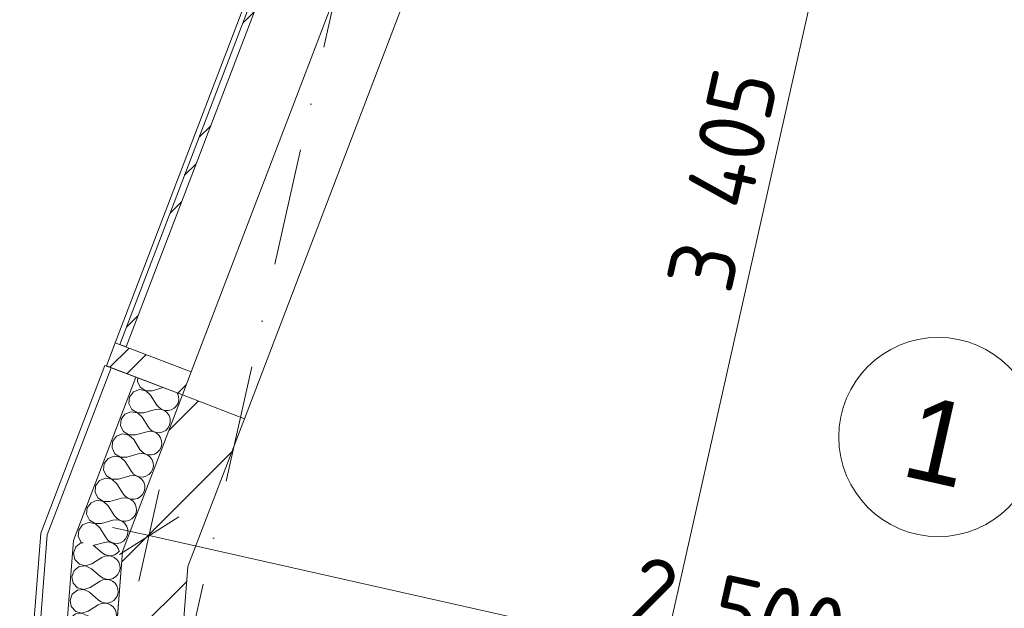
# Model space of a CAD drawing. Header units: millimetres. Extents: x -7213913 to -6930487, y 6129472 to 6353620.
# Tile 204 of 256: x -7202354 to -7199387, y 6181749 to 6183523. Entities that reach past the tile are written whole.
import ezdxf
from ezdxf.enums import TextEntityAlignment as Align

# ---------------------------------------------------------------- set-up
doc = ezdxf.new("R2010")
doc.units = ezdxf.units.MM
doc.header["$MEASUREMENT"] = 0
doc.set_wipeout_variables(frame=1)
doc.linetypes.add('Wipeout_Contour', pattern=[1000, 0, -1000])
doc.linetypes.add('Штрихпунктирная', pattern=[670.277762, 352.777767, -176.388884, 0, -141.111112])
for name, color, linetype in [('S - квартира_помещение.АР', 7, 'Continuous'), ('АР-Стены_внешние_.АР', 7, 'Continuous'), ('АР-Стены_Наружные ВИТРАЖ', 7, 'Continuous'), ('АР-Стены_Перегородки_межквартирные_200.АР', 7, 'Continuous'), ('АР-Чертеж-Оси_Осевые размеры.АР', 7, 'Continuous'), ('АР-Чертеж-Размеры.АР', 7, 'Continuous')]:
    doc.layers.add(name, color=color, linetype=linetype)
for name, color, linetype, lineweight in [('S - квартира_помещение.АР_Ном._пера__2', 8, 'Continuous', 15), ('АР-Стены_внешние_.АР_Ном._пера__1', 7, 'Continuous', 0), ('АР-Стены_Наружные ВИТРАЖ_Ном._пера__120', 7, 'Continuous', 0), ('АР-Стены_Перегородки_межквартирные_200.АР_Ном._пера__1', 7, 'Continuous', 15), ('АР-Чертеж-Оси_Осевые размеры.АР_Ном._пера__120', 7, 'Continuous', 0), ('АР-Чертеж-Размеры.АР_Ном._пера__1', 7, 'Continuous', 0), ('Паспорта Зон Archicad_Ном._пера__1', 7, 'Continuous', 0)]:
    doc.layers.add(name, color=color, linetype=linetype, lineweight=lineweight)
doc.styles.add('РЎР“Р•РќР•Р\xa0Р\x98Р\xa0_РЎРўР\x98Р›Р¬_1', font='txt')
doc.styles.add('РЎР“Р•РќР•Р\xa0Р\x98Р\xa0_РЎРўР\x98Р›Р¬_2', font='calibri.ttf')
doc.styles.add('РЎР“Р•РќР•Р\xa0Р\x98Р\xa0_РЎРўР\x98Р›Р¬_3', font='GOST_Common.ttf')
doc.styles.add('РЎР“Р•РќР•Р\xa0Р\x98Р\xa0_РЎРўР\x98Р›Р¬_7', font='isocpeur.ttf')
doc.dimstyles.new('СГЕНЕРИР_СТИЛЬ__4', dxfattribs={"dimtxt": 200, "dimasz": 142.5, "dimexe": 0.18, "dimexo": 0.0625, "dimgap": 0, "dimtad": 1, "dimdec": 0, "dimzin": 0, "dimdsep": 46, "dimtxsty": 'РЎР“Р•РќР•Р\xa0Р\x98Р\xa0_РЎРўР\x98Р›Р¬_3', "dimblk": 'ARROWHEAD_6', "dimblk1": 'ARROWHEAD_6', "dimblk2": 'ARROWHEAD_6', "dimcen": 0.09, "dimse1": 1, "dimse2": 1, "dimclrd": 7, "dimclre": 7, "dimclrt": 7, "dimazin": 0, "dimtfac": 1, "dimtdec": 4, "dimtmove": 2, "dimatfit": 3, "dimfxl": 1, "dimtolj": 1, "dimtzin": 0, "dimarcsym": 0})
doc.dimstyles.new('СГЕНЕРИР_СТИЛЬ__5', dxfattribs={"dimtxt": 200, "dimasz": 142.5, "dimexe": 0.18, "dimexo": 0.0625, "dimgap": 0, "dimtad": 1, "dimdec": 0, "dimzin": 0, "dimdsep": 46, "dimtxsty": 'РЎР“Р•РќР•Р\xa0Р\x98Р\xa0_РЎРўР\x98Р›Р¬_3', "dimblk": 'ARROWHEAD_6', "dimblk1": 'ARROWHEAD_6', "dimblk2": 'ARROWHEAD_6', "dimcen": 0.09, "dimse1": 1, "dimse2": 1, "dimclrd": 7, "dimclre": 7, "dimclrt": 7, "dimazin": 0, "dimtfac": 1, "dimtdec": 4, "dimtmove": 0, "dimatfit": 3, "dimfxl": 1, "dimtolj": 1, "dimtzin": 0, "dimarcsym": 0})
pattern_1 = [(45, (-6566190.34, 6562677.8), (-176.776695, 176.776695), []), (45, (-6566225.7, 6562713.15), (-176.776695, 176.776695), []), (45, (-6566261.05, 6562748.5), (-176.776695, 176.776695), [])]
pattern_2 = [(45, (-6566190.34, 6562677.8), (-127.279217, 127.279217), [])]

# ---------------------------------------------------------------- blocks, each defined once
blk = doc.blocks.new('Жилая комната_1_40_1', base_point=(-7200022.3, 6182171))
at = {"layer": 'S - квартира_помещение.АР_Ном._пера__2', "color": 8, "linetype": 'Continuous', "lineweight": 15, "flags": 128}
blk.add_lwpolyline([(-7201864.5, 6181654), (-7199587.7, 6181142.7), (-7197079.5, 6180579.4), (-7196685.1, 6182335.6), (-7197270.3, 6182467), (-7196918.5, 6184033), (-7200698.3, 6184881.9), (-7201677.4, 6182320.5), (-7201847.4, 6181875.6)], close=True, dxfattribs=at)
at = {"layer": 'Паспорта Зон Archicad_Ном._пера__1', "color": 7, "linetype": 'Continuous', "lineweight": 0}
blk.add_circle((-7199586.3, 6182265.4), 300, dxfattribs=at)
at = {"layer": 'Паспорта Зон Archicad_Ном._пера__1', "color": 7, "lineweight": 0, "style": 'РЎР“Р•РќР•Р\xa0Р\x98Р\xa0_РЎРўР\x98Р›Р¬_1'}
blk.add_attdef('ROOM_NUMBER', text='', height=250, rotation=347.3417, dxfattribs=at).set_placement((-7199586.3, 6182252.6), align=Align.MIDDLE_CENTER)
at = {"layer": 'Паспорта Зон Archicad_Ном._пера__1', "color": 7, "lineweight": 0, "style": 'РЎР“Р•РќР•Р\xa0Р\x98Р\xa0_РЎРўР\x98Р›Р¬_2'}
blk.add_attdef('ROOM_AREA', text='', height=200, rotation=347.3417, dxfattribs=at).set_placement((-7197062.2, 6180738.6), align=Align.MIDDLE_RIGHT)
blk = doc.blocks.new('Навесная Стена_17_1', base_point=(-6566190.3, 6562677.8))
at = {"layer": 'АР-Стены_Наружные ВИТРАЖ_Ном._пера__120', "color": 7, "linetype": 'Continuous', "lineweight": 0, "flags": 128}
for points in [[(-7201488.2, 6184061.7), (-7201171.3, 6184890.7)], [(-7201259.4, 6183974.2), (-7200942.5, 6184803.2)], [(-7202066.3, 6182549.4), (-7201515, 6183991.6)], [(-7201837.4, 6182462), (-7201286.2, 6183904.2)]]:
    blk.add_lwpolyline(points, dxfattribs=at)
at = {"color": 254, "linetype": 'Wipeout_Contour', "lineweight": 0, "ltscale": 37969766.8665022}
blk.add_wipeout([(-7201157.3, 6184885.3), (-7201474.2, 6184056.3), (-7201455.5, 6184049.2), (-7201138.6, 6184878.2)], dxfattribs=at).dxf.layer = 'АР-Стены_Наружные ВИТРАЖ'
at = {"color": 254, "linetype": 'Wipeout_Contour', "lineweight": 0, "ltscale": 37968023.73459753}
blk.add_wipeout([(-7201501, 6183986.3), (-7202052.3, 6182544.1), (-7202033.6, 6182536.9), (-7201482.3, 6183979.1)], dxfattribs=at).dxf.layer = 'АР-Стены_Наружные ВИТРАЖ'
at = {"layer": 'АР-Стены_Наружные ВИТРАЖ', "linetype": 'Continuous', "lineweight": 0, "true_color": 0x000000}
h = blk.add_hatch(dxfattribs=at)
h.set_pattern_fill('АЛЮМИНИЙ_0001', color=18, style=0, pattern_type=2)
h.set_pattern_definition(pattern_1)
h.paths.add_polyline_path([(-7201157.3, 6184885.3), (-7201474.2, 6184056.3), (-7201455.5, 6184049.2), (-7201138.6, 6184878.2)])
h = blk.add_hatch(dxfattribs=at)
h.set_pattern_fill('АЛЮМИНИЙ_0001', color=18, style=0, pattern_type=2)
h.set_pattern_definition(pattern_1)
h.paths.add_polyline_path([(-7201501, 6183986.3), (-7202052.3, 6182544.1), (-7202033.6, 6182536.9), (-7201482.3, 6183979.1)])
at = {"layer": 'АР-Стены_Наружные ВИТРАЖ_Ном._пера__120', "color": 7, "linetype": 'Continuous', "lineweight": 0, "flags": 128}
for points in [[(-7201157.3, 6184885.3), (-7201138.6, 6184878.2), (-7201455.5, 6184049.2), (-7201474.2, 6184056.3)], [(-7201501, 6183986.3), (-7201482.3, 6183979.1), (-7202033.6, 6182536.9), (-7202052.3, 6182544.1)]]:
    blk.add_lwpolyline(points, close=True, dxfattribs=at)
at = {"color": 254, "linetype": 'Wipeout_Contour', "lineweight": 0, "ltscale": 37970049.86195967}
blk.add_wipeout([(-7201171.3, 6184890.7), (-7200942.5, 6184803.2), (-7200915.7, 6184873.3), (-7201144.6, 6184960.7)], dxfattribs=at).dxf.layer = 'АР-Стены_Наружные ВИТРАЖ'
at = {"color": 254, "linetype": 'Wipeout_Contour', "lineweight": 0, "ltscale": 37968749.70751682}
blk.add_wipeout([(-7201515, 6183991.6), (-7201286.2, 6183904.2), (-7201259.4, 6183974.2), (-7201488.2, 6184061.7)], dxfattribs=at).dxf.layer = 'АР-Стены_Наружные ВИТРАЖ'
at = {"color": 254, "linetype": 'Wipeout_Contour', "lineweight": 0, "ltscale": 37966563.57363623}
blk.add_wipeout([(-7202093.1, 6182479.4), (-7201864.2, 6182391.9), (-7201837.4, 6182462), (-7202066.3, 6182549.4)], dxfattribs=at).dxf.layer = 'АР-Стены_Наружные ВИТРАЖ'
at = {"layer": 'АР-Стены_Наружные ВИТРАЖ', "linetype": 'Continuous', "lineweight": 0, "true_color": 0x000000}
h = blk.add_hatch(dxfattribs=at)
h.set_pattern_fill('АЛЮМИНИЙ_0001', color=18, style=0, pattern_type=2)
h.set_pattern_definition(pattern_1)
h.paths.add_polyline_path([(-7201171.3, 6184890.7), (-7200942.5, 6184803.2), (-7200915.7, 6184873.3), (-7201144.6, 6184960.7)])
h = blk.add_hatch(dxfattribs=at)
h.set_pattern_fill('АЛЮМИНИЙ_0001', color=18, style=0, pattern_type=2)
h.set_pattern_definition(pattern_1)
h.paths.add_polyline_path([(-7201515, 6183991.6), (-7201286.2, 6183904.2), (-7201259.4, 6183974.2), (-7201488.2, 6184061.7)])
h = blk.add_hatch(dxfattribs=at)
h.set_pattern_fill('АЛЮМИНИЙ_0001', color=18, style=0, pattern_type=2)
h.set_pattern_definition(pattern_1)
h.paths.add_polyline_path([(-7202093.1, 6182479.4), (-7201864.2, 6182391.9), (-7201837.4, 6182462), (-7202066.3, 6182549.4)])
at = {"layer": 'АР-Стены_Наружные ВИТРАЖ_Ном._пера__120', "color": 7, "linetype": 'Continuous', "lineweight": 0, "flags": 128}
for points in [[(-7201171.3, 6184890.7), (-7201144.6, 6184960.7), (-7200915.7, 6184873.3), (-7200942.5, 6184803.2)], [(-7201515, 6183991.6), (-7201488.2, 6184061.7), (-7201259.4, 6183974.2), (-7201286.2, 6183904.2)], [(-7202093.1, 6182479.4), (-7202066.3, 6182549.4), (-7201837.4, 6182462), (-7201864.2, 6182391.9)]]:
    blk.add_lwpolyline(points, close=True, dxfattribs=at)
blk = doc.blocks.new('Стена_134_1', base_point=(-7201770.8, 6182356.2))
at = {"layer": 'АР-Стены_Перегородки_межквартирные_200.АР', "linetype": 'Continuous', "lineweight": 0, "true_color": 0x000000}
h = blk.add_hatch(dxfattribs=at)
h.set_pattern_fill('БЛОКИ_БЕТОННЫЕ_ЭФФЕКТИВН_78', color=18, style=0, pattern_type=2)
h.set_pattern_definition(pattern_2)
h.paths.add_polyline_path([(-7201864.2, 6182391.9), (-7202044.6, 6181919.9), (-7201847.4, 6181875.6), (-7201677.4, 6182320.5)])
at = {"layer": 'АР-Стены_Перегородки_межквартирные_200.АР_Ном._пера__1', "color": 7, "linetype": 'Continuous', "lineweight": 15, "flags": 128}
for points in [[(-7201864.2, 6182391.9), (-7202044.6, 6181919.9)], [(-7201677.4, 6182320.5), (-7201864.2, 6182391.9)], [(-7201847.4, 6181875.6), (-7201677.4, 6182320.5)]]:
    blk.add_lwpolyline(points, dxfattribs=at)
blk = doc.blocks.new('Стена_135_1', base_point=(-7201946, 6181897.8))
at = {"layer": 'АР-Стены_Перегородки_межквартирные_200.АР', "linetype": 'Continuous', "lineweight": 0, "true_color": 0x000000}
h = blk.add_hatch(dxfattribs=at)
h.set_pattern_fill('БЛОКИ_БЕТОННЫЕ_ЭФФЕКТИВН_78', color=18, style=0, pattern_type=2)
h.set_pattern_definition(pattern_2)
h.paths.add_polyline_path([(-7202044.6, 6181919.9), (-7202061.6, 6181698.3), (-7201864.5, 6181654), (-7201847.4, 6181875.6)])
at = {"layer": 'АР-Стены_Перегородки_межквартирные_200.АР_Ном._пера__1', "color": 7, "linetype": 'Continuous', "lineweight": 15, "flags": 128}
for points in [[(-7202044.6, 6181919.9), (-7202061.6, 6181698.3)], [(-7201864.5, 6181654), (-7201847.4, 6181875.6)], [(-7202061.6, 6181698.3), (-7201864.5, 6181654)]]:
    blk.add_lwpolyline(points, dxfattribs=at)
blk = doc.blocks.new('*X694', base_point=(-6566190.3, 6562677.8))
at = {"layer": 'АР-Стены_внешние_.АР_Ном._пера__1', "color": 7, "linetype": 'Continuous', "lineweight": 0}
for p, q in [((-7201998.7, 6182443.3), (-7201999.7, 6182432.6)), ((-7201999.7, 6182432.6), (-7201990.9, 6182415.2)), ((-7202011.8, 6182401), (-7202023.5, 6182385.3)), ((-7201993.6, 6182408.1), (-7202011.8, 6182401)), ((-7201974.4, 6182404.6), (-7201993.6, 6182408.1)), ((-7201990.9, 6182415.2), (-7201974.3, 6182404.9)), ((-7201959.9, 6182391.6), (-7201974.4, 6182404.6)), ((-7201974.3, 6182404.9), (-7201954.8, 6182404.9)), ((-7201959.9, 6182391.6), (-7201940.9, 6182361.4)), ((-7201954.8, 6182404.9), (-7201922.5, 6182414.2)), ((-7201878.7, 6182396.4), (-7201879.7, 6182397.8)), ((-7201875.6, 6182387.1), (-7201878.7, 6182396.4)), ((-7202023.5, 6182385.3), (-7202025.2, 6182365.9)), ((-7202025.2, 6182365.9), (-7202016.4, 6182348.4)), ((-7201940.9, 6182361.4), (-7201934.5, 6182353.9)), ((-7201889, 6182352), (-7201882, 6182359)), ((-7201882, 6182359), (-7201877.3, 6182367.7)), ((-7201877.3, 6182367.7), (-7201875.1, 6182377.3)), ((-7201875.1, 6182377.3), (-7201875.6, 6182387.1)), ((-7202037.3, 6182334.2), (-7202049, 6182318.6)), ((-7202019.1, 6182341.4), (-7202037.3, 6182334.2)), ((-7201999.9, 6182337.9), (-7202019.1, 6182341.4)), ((-7202016.4, 6182348.4), (-7201999.8, 6182338.2)), ((-7201985.4, 6182324.9), (-7201999.9, 6182337.9)), ((-7201999.8, 6182338.2), (-7201980.3, 6182338.2)), ((-7201980.3, 6182338.2), (-7201946, 6182348)), ((-7201936.2, 6182349.4), (-7201946, 6182348)), ((-7201926.4, 6182348.1), (-7201936.2, 6182349.4)), ((-7201934.5, 6182353.9), (-7201926.3, 6182348.3)), ((-7201917.4, 6182344.1), (-7201926.4, 6182348.1)), ((-7201926.3, 6182348.3), (-7201917, 6182345.3)), ((-7201909.8, 6182337.8), (-7201917.4, 6182344.1)), ((-7201917, 6182345.3), (-7201907.1, 6182344.9)), ((-7201904.2, 6182329.7), (-7201909.8, 6182337.8)), ((-7201907.1, 6182344.9), (-7201897.6, 6182347.2)), ((-7201901.1, 6182320.4), (-7201904.2, 6182329.7)), ((-7201897.6, 6182347.2), (-7201889, 6182352)), ((-7202049, 6182318.6), (-7202050.7, 6182299.2)), ((-7202050.7, 6182299.2), (-7202041.9, 6182281.7)), ((-7201985.4, 6182324.9), (-7201966.4, 6182294.7)), ((-7201907.5, 6182292.3), (-7201902.8, 6182301)), ((-7201902.8, 6182301), (-7201900.6, 6182310.6)), ((-7201900.6, 6182310.6), (-7201901.1, 6182320.4)), ((-7202044.6, 6182274.7), (-7202062.8, 6182267.5)), ((-7202025.4, 6182271.2), (-7202044.6, 6182274.7)), ((-7202041.9, 6182281.7), (-7202025.3, 6182271.5)), ((-7202010.9, 6182258.2), (-7202025.4, 6182271.2)), ((-7202025.3, 6182271.5), (-7202005.8, 6182271.5)), ((-7202005.8, 6182271.5), (-7201971.5, 6182281.3)), ((-7201961.7, 6182282.7), (-7201971.5, 6182281.3)), ((-7201966.4, 6182294.7), (-7201960, 6182287.1)), ((-7201951.9, 6182281.4), (-7201961.7, 6182282.7)), ((-7201960, 6182287.1), (-7201951.8, 6182281.6)), ((-7201942.9, 6182277.4), (-7201951.9, 6182281.4)), ((-7201951.8, 6182281.6), (-7201942.5, 6182278.6)), ((-7201935.3, 6182271.1), (-7201942.9, 6182277.4)), ((-7201942.5, 6182278.6), (-7201932.6, 6182278.2)), ((-7201929.7, 6182263), (-7201935.3, 6182271.1)), ((-7201932.6, 6182278.2), (-7201923.1, 6182280.5)), ((-7201923.1, 6182280.5), (-7201914.5, 6182285.3)), ((-7201914.5, 6182285.3), (-7201907.5, 6182292.3)), ((-7202074.5, 6182251.9), (-7202076.2, 6182232.4)), ((-7202062.8, 6182267.5), (-7202074.5, 6182251.9)), ((-7202010.9, 6182258.2), (-7201991.9, 6182227.9)), ((-7201926.6, 6182253.7), (-7201929.7, 6182263)), ((-7201928.3, 6182234.2), (-7201926.1, 6182243.8)), ((-7201926.1, 6182243.8), (-7201926.6, 6182253.7)), ((-7202076.2, 6182232.4), (-7202067.5, 6182215)), ((-7202067.5, 6182215), (-7202050.8, 6182204.8)), ((-7202031.3, 6182204.8), (-7201997, 6182214.6)), ((-7201987.2, 6182216), (-7201997, 6182214.6)), ((-7201991.9, 6182227.9), (-7201985.5, 6182220.4)), ((-7201977.5, 6182214.6), (-7201987.2, 6182216)), ((-7201985.5, 6182220.4), (-7201977.3, 6182214.9)), ((-7201968.4, 6182210.7), (-7201977.5, 6182214.6)), ((-7201977.3, 6182214.9), (-7201968, 6182211.8)), ((-7201960.8, 6182204.4), (-7201968.4, 6182210.7)), ((-7201968, 6182211.8), (-7201958.1, 6182211.4)), ((-7201958.1, 6182211.4), (-7201948.6, 6182213.8)), ((-7201948.6, 6182213.8), (-7201940, 6182218.6)), ((-7201940, 6182218.6), (-7201933, 6182225.6)), ((-7201933, 6182225.6), (-7201928.3, 6182234.2)), ((-7202100, 6182185.2), (-7202101.7, 6182165.7)), ((-7202088.3, 6182200.8), (-7202100, 6182185.2)), ((-7202070.1, 6182207.9), (-7202088.3, 6182200.8)), ((-7202050.9, 6182204.5), (-7202070.1, 6182207.9)), ((-7202036.4, 6182191.4), (-7202050.9, 6182204.5)), ((-7202050.8, 6182204.8), (-7202031.3, 6182204.8)), ((-7202036.4, 6182191.4), (-7202017.4, 6182161.2)), ((-7201955.2, 6182196.3), (-7201960.8, 6182204.4)), ((-7201952.1, 6182187), (-7201955.2, 6182196.3)), ((-7201951.6, 6182177.1), (-7201952.1, 6182187)), ((-7202101.7, 6182165.7), (-7202093, 6182148.3)), ((-7202017.4, 6182161.2), (-7202011, 6182153.7)), ((-7202011, 6182153.7), (-7202002.9, 6182148.2)), ((-7201974.1, 6182147), (-7201965.5, 6182151.9)), ((-7201965.5, 6182151.9), (-7201958.6, 6182158.9)), ((-7201958.6, 6182158.9), (-7201953.8, 6182167.5)), ((-7201953.8, 6182167.5), (-7201951.6, 6182177.1)), ((-7202113.8, 6182134.1), (-7202125.5, 6182118.4)), ((-7202095.6, 6182141.2), (-7202113.8, 6182134.1)), ((-7202076.4, 6182137.8), (-7202095.6, 6182141.2)), ((-7202093, 6182148.3), (-7202076.3, 6182138)), ((-7202061.9, 6182124.7), (-7202076.4, 6182137.8)), ((-7202076.3, 6182138), (-7202056.8, 6182138.1)), ((-7202061.9, 6182124.7), (-7202042.9, 6182094.5)), ((-7202056.8, 6182138.1), (-7202022.5, 6182147.9)), ((-7202012.7, 6182149.3), (-7202022.5, 6182147.9)), ((-7202003, 6182147.9), (-7202012.7, 6182149.3)), ((-7201993.9, 6182144), (-7202003, 6182147.9)), ((-7202002.9, 6182148.2), (-7201993.5, 6182145.1)), ((-7201986.3, 6182137.7), (-7201993.9, 6182144)), ((-7201993.5, 6182145.1), (-7201983.6, 6182144.7)), ((-7201980.7, 6182129.6), (-7201986.3, 6182137.7)), ((-7201983.6, 6182144.7), (-7201974.1, 6182147)), ((-7201977.6, 6182120.2), (-7201980.7, 6182129.6)), ((-7202125.5, 6182118.4), (-7202127.2, 6182099)), ((-7202127.2, 6182099), (-7202118.5, 6182081.6)), ((-7202042.9, 6182094.5), (-7202036.5, 6182087)), ((-7201991, 6182085.2), (-7201984.1, 6182092.2)), ((-7201984.1, 6182092.2), (-7201979.3, 6182100.8)), ((-7201979.3, 6182100.8), (-7201977.1, 6182110.4)), ((-7201977.1, 6182110.4), (-7201977.6, 6182120.2)), ((-7202139.3, 6182067.4), (-7202151, 6182051.7)), ((-7202121.2, 6182074.5), (-7202139.3, 6182067.4)), ((-7202101.9, 6182071), (-7202121.2, 6182074.5)), ((-7202118.5, 6182081.6), (-7202101.8, 6182071.3)), ((-7202087.4, 6182058), (-7202101.9, 6182071)), ((-7202101.8, 6182071.3), (-7202082.3, 6182071.3)), ((-7202082.3, 6182071.3), (-7202048, 6182081.2)), ((-7202038.2, 6182082.5), (-7202048, 6182081.2)), ((-7202028.5, 6182081.2), (-7202038.2, 6182082.5)), ((-7202036.5, 6182087), (-7202028.4, 6182081.5)), ((-7202019.4, 6182077.2), (-7202028.5, 6182081.2)), ((-7202028.4, 6182081.5), (-7202019, 6182078.4)), ((-7202011.8, 6182071), (-7202019.4, 6182077.2)), ((-7202019, 6182078.4), (-7202009.1, 6182078)), ((-7202006.2, 6182062.8), (-7202011.8, 6182071)), ((-7202009.1, 6182078), (-7201999.6, 6182080.3)), ((-7202003.1, 6182053.5), (-7202006.2, 6182062.8)), ((-7201999.6, 6182080.3), (-7201991, 6182085.2)), ((-7202151, 6182051.7), (-7202152.7, 6182032.3)), ((-7202152.7, 6182032.3), (-7202144, 6182014.8)), ((-7202087.4, 6182058), (-7202068.4, 6182027.8)), ((-7202009.6, 6182025.4), (-7202004.8, 6182034.1)), ((-7202004.8, 6182034.1), (-7202002.6, 6182043.7)), ((-7202002.6, 6182043.7), (-7202003.1, 6182053.5)), ((-7202146.7, 6182007.8), (-7202164.8, 6182000.6)), ((-7202127.4, 6182004.3), (-7202146.7, 6182007.8)), ((-7202144, 6182014.8), (-7202127.3, 6182004.6)), ((-7202112.9, 6181991.3), (-7202127.4, 6182004.3)), ((-7202127.3, 6182004.6), (-7202107.8, 6182004.6)), ((-7202107.8, 6182004.6), (-7202073.5, 6182014.4)), ((-7202063.7, 6182015.8), (-7202073.5, 6182014.4)), ((-7202068.4, 6182027.8), (-7202062, 6182020.3)), ((-7202054, 6182014.5), (-7202063.7, 6182015.8)), ((-7202062, 6182020.3), (-7202053.9, 6182014.7)), ((-7202044.9, 6182010.5), (-7202054, 6182014.5)), ((-7202053.9, 6182014.7), (-7202044.5, 6182011.7)), ((-7202037.3, 6182004.2), (-7202044.9, 6182010.5)), ((-7202044.5, 6182011.7), (-7202034.7, 6182011.3)), ((-7202031.8, 6181996.1), (-7202037.3, 6182004.2)), ((-7202034.7, 6182011.3), (-7202025.1, 6182013.6)), ((-7202025.1, 6182013.6), (-7202016.5, 6182018.4)), ((-7202016.5, 6182018.4), (-7202009.6, 6182025.4)), ((-7202176.5, 6181985), (-7202178.2, 6181965.6)), ((-7202164.8, 6182000.6), (-7202176.5, 6181985)), ((-7202112.9, 6181991.3), (-7202093.9, 6181961.1)), ((-7202028.6, 6181986.8), (-7202031.8, 6181996.1)), ((-7202030.3, 6181967.4), (-7202028.1, 6181977)), ((-7202028.1, 6181977), (-7202028.6, 6181986.8)), ((-7202178.2, 6181965.6), (-7202169.5, 6181948.1)), ((-7202169.5, 6181948.1), (-7202169.1, 6181947.9)), ((-7202129.5, 6181939), (-7202099, 6181947.7)), ((-7202089.2, 6181949.1), (-7202099, 6181947.7)), ((-7202093.9, 6181961.1), (-7202087.5, 6181953.5)), ((-7202079.5, 6181947.8), (-7202089.2, 6181949.1)), ((-7202087.5, 6181953.5), (-7202079.4, 6181948)), ((-7202070.4, 6181943.8), (-7202079.5, 6181947.8)), ((-7202079.4, 6181948), (-7202070, 6181945)), ((-7202062.8, 6181937.5), (-7202070.4, 6181943.8)), ((-7202070, 6181945), (-7202060.2, 6181944.6)), ((-7202060.2, 6181944.6), (-7202050.6, 6181946.9)), ((-7202050.6, 6181946.9), (-7202042, 6181951.7)), ((-7202042, 6181951.7), (-7202035.1, 6181958.7)), ((-7202035.1, 6181958.7), (-7202030.3, 6181967.4)), ((-7202057.3, 6181929.4), (-7202062.8, 6181937.5)), ((-7202054.8, 6181922.2), (-7202057.3, 6181929.4))]:
    blk.add_line(p, q, dxfattribs=at)
blk = doc.blocks.new('Стена_330_1', base_point=(-7201864.2, 6182391.9))
at = {"layer": 'АР-Стены_внешние_.АР_Ном._пера__1', "color": 7, "linetype": 'Continuous', "lineweight": 0}
for p, q in [((-7202079, 6182474), (-7202271.4, 6181970.9)), ((-7202004.3, 6182445.5), (-7202192.5, 6181953.1))]:
    blk.add_line(p, q, dxfattribs=at)
at = {"layer": 'АР-Стены_внешние_.АР_Ном._пера__1', "color": 7, "linetype": 'Continuous', "lineweight": 0, "flags": 128}
for points in [[(-7202097.7, 6182481.2), (-7202291.1, 6181975.3)], [(-7202097.7, 6182481.2), (-7202079, 6182474)], [(-7202079, 6182474), (-7202004.3, 6182445.5)], [(-7202004.3, 6182445.5), (-7201864.2, 6182391.9)], [(-7202044.6, 6181919.9), (-7201864.2, 6182391.9)]]:
    blk.add_lwpolyline(points, dxfattribs=at)
at = {"layer": 'АР-Стены_внешние_.АР', "color": 7, "lineweight": 0}
blk.add_blockref('*X694', (-6566190.3, 6562677.8), dxfattribs=at)
blk = doc.blocks.new('*X696', base_point=(-6566190.3, 6562677.8))
at = {"layer": 'АР-Стены_внешние_.АР_Ном._пера__1', "color": 7, "linetype": 'Continuous', "lineweight": 0}
for p, q in [((-7202169.7, 6181946), (-7202185, 6181933.9)), ((-7202163.6, 6181946.6), (-7202169.7, 6181946)), ((-7202185, 6181933.9), (-7202191.8, 6181915.6)), ((-7202191.8, 6181915.6), (-7202187.9, 6181896.5)), ((-7202132.6, 6181939.7), (-7202105.8, 6181916.2)), ((-7202105.8, 6181916.2), (-7202097.6, 6181910.8)), ((-7202068.8, 6181910), (-7202060.2, 6181914.9)), ((-7202060.2, 6181914.9), (-7202053.4, 6181921.9)), ((-7202187.9, 6181896.5), (-7202174.6, 6181882.3)), ((-7202137, 6181882.8), (-7202106.9, 6181901.9)), ((-7202097.9, 6181906), (-7202106.9, 6181901.9)), ((-7202088.2, 6181907.5), (-7202097.9, 6181906)), ((-7202097.6, 6181910.8), (-7202088.2, 6181907.8)), ((-7202088.2, 6181907.8), (-7202078.3, 6181907.5)), ((-7202078.4, 6181906.3), (-7202088.2, 6181907.5)), ((-7202069.3, 6181902.4), (-7202078.4, 6181906.3)), ((-7202078.3, 6181907.5), (-7202068.8, 6181910)), ((-7202061.7, 6181896.3), (-7202069.3, 6181902.4)), ((-7202056, 6181888.2), (-7202061.7, 6181896.3)), ((-7202052.7, 6181878.9), (-7202056, 6181888.2)), ((-7202190.5, 6181862.7), (-7202197.3, 6181844.4)), ((-7202175.1, 6181874.8), (-7202190.5, 6181862.7)), ((-7202155.7, 6181876.9), (-7202175.1, 6181874.8)), ((-7202174.6, 6181882.3), (-7202155.7, 6181877.2)), ((-7202155.7, 6181877.2), (-7202137, 6181882.8)), ((-7202138.1, 6181868.5), (-7202155.7, 6181876.9)), ((-7202138.1, 6181868.5), (-7202111.3, 6181845)), ((-7202058.9, 6181850.8), (-7202054.2, 6181859.5)), ((-7202054.2, 6181859.5), (-7202052.1, 6181869.1)), ((-7202052.1, 6181869.1), (-7202052.7, 6181878.9)), ((-7202197.3, 6181844.4), (-7202193.4, 6181825.3)), ((-7202193.4, 6181825.3), (-7202180, 6181811.1)), ((-7202142.5, 6181811.6), (-7202112.4, 6181830.7)), ((-7202103.4, 6181834.8), (-7202112.4, 6181830.7)), ((-7202111.3, 6181845), (-7202103, 6181839.6)), ((-7202093.7, 6181836.3), (-7202103.4, 6181834.8)), ((-7202103, 6181839.6), (-7202093.6, 6181836.6)), ((-7202083.9, 6181835.1), (-7202093.7, 6181836.3)), ((-7202093.6, 6181836.6), (-7202083.8, 6181836.3)), ((-7202074.8, 6181831.2), (-7202083.9, 6181835.1)), ((-7202083.8, 6181836.3), (-7202074.2, 6181838.7)), ((-7202067.1, 6181825), (-7202074.8, 6181831.2)), ((-7202074.2, 6181838.7), (-7202065.7, 6181843.7)), ((-7202061.5, 6181817), (-7202067.1, 6181825)), ((-7202065.7, 6181843.7), (-7202058.9, 6181850.8)), ((-7202180.6, 6181803.5), (-7202196, 6181791.5)), ((-7202161.2, 6181805.7), (-7202180.6, 6181803.5)), ((-7202180, 6181811.1), (-7202161.2, 6181806)), ((-7202161.2, 6181806), (-7202142.5, 6181811.6)), ((-7202143.6, 6181797.3), (-7202161.2, 6181805.7)), ((-7202143.6, 6181797.3), (-7202116.7, 6181773.8)), ((-7202058.2, 6181807.7), (-7202061.5, 6181817)), ((-7202059.7, 6181788.2), (-7202057.6, 6181797.9)), ((-7202057.6, 6181797.9), (-7202058.2, 6181807.7)), ((-7202196, 6181791.5), (-7202202.8, 6181773.2)), ((-7202202.8, 6181773.2), (-7202198.9, 6181754.1)), ((-7202116.7, 6181773.8), (-7202108.5, 6181768.3)), ((-7202099.1, 6181765.1), (-7202108.9, 6181763.6)), ((-7202108.5, 6181768.3), (-7202099.1, 6181765.4)), ((-7202099.1, 6181765.4), (-7202089.3, 6181765.1)), ((-7202089.4, 6181763.9), (-7202099.1, 6181765.1)), ((-7202089.3, 6181765.1), (-7202079.7, 6181767.5)), ((-7202079.7, 6181767.5), (-7202071.2, 6181772.5)), ((-7202071.2, 6181772.5), (-7202064.3, 6181779.5)), ((-7202064.3, 6181779.5), (-7202059.7, 6181788.2)), ((-7202198.9, 6181754.1), (-7202185.5, 6181739.8)), ((-7202185.5, 6181739.8), (-7202166.7, 6181734.8)), ((-7202166.7, 6181734.8), (-7202148, 6181740.3)), ((-7202148, 6181740.3), (-7202117.8, 6181759.5)), ((-7202108.9, 6181763.6), (-7202117.8, 6181759.5)), ((-7202080.3, 6181760), (-7202089.4, 6181763.9)), ((-7202072.6, 6181753.8), (-7202080.3, 6181760)), ((-7202066.9, 6181745.8), (-7202072.6, 6181753.8)), ((-7202063.7, 6181736.5), (-7202066.9, 6181745.8)), ((-7202063.1, 6181726.6), (-7202063.7, 6181736.5)), ((-7202201.5, 6181720.3), (-7202208.2, 6181702)), ((-7202186.1, 6181732.3), (-7202201.5, 6181720.3)), ((-7202166.7, 6181734.5), (-7202186.1, 6181732.3)), ((-7202149.1, 6181726.1), (-7202166.7, 6181734.5)), ((-7202149.1, 6181726.1), (-7202122.2, 6181702.5)), ((-7202076.7, 6181701.2), (-7202069.8, 6181708.3)), ((-7202069.8, 6181708.3), (-7202065.2, 6181717)), ((-7202065.2, 6181717), (-7202063.1, 6181726.6)), ((-7202208.2, 6181702), (-7202204.3, 6181682.9)), ((-7202204.3, 6181682.9), (-7202191, 6181668.6)), ((-7202153.4, 6181669.1), (-7202123.3, 6181688.3)), ((-7202114.3, 6181692.4), (-7202123.3, 6181688.3)), ((-7202122.2, 6181702.5), (-7202114, 6181697.1)), ((-7202104.6, 6181693.9), (-7202114.3, 6181692.4)), ((-7202114, 6181697.1), (-7202104.6, 6181694.2)), ((-7202104.6, 6181694.2), (-7202094.7, 6181693.9)), ((-7202094.8, 6181692.6), (-7202104.6, 6181693.9)), ((-7202085.8, 6181688.8), (-7202094.8, 6181692.6)), ((-7202094.7, 6181693.9), (-7202085.2, 6181696.3)), ((-7202078.1, 6181682.6), (-7202085.8, 6181688.8)), ((-7202085.2, 6181696.3), (-7202076.7, 6181701.2)), ((-7202072.4, 6181674.6), (-7202078.1, 6181682.6)), ((-7202206.9, 6181649.1), (-7202213.7, 6181630.8)), ((-7202191.6, 6181661.1), (-7202206.9, 6181649.1)), ((-7202172.2, 6181663.2), (-7202191.6, 6181661.1)), ((-7202191, 6181668.6), (-7202172.1, 6181663.5)), ((-7202154.5, 6181654.9), (-7202172.2, 6181663.2)), ((-7202172.1, 6181663.5), (-7202153.4, 6181669.1)), ((-7202154.5, 6181654.9), (-7202127.7, 6181631.3)), ((-7202075.3, 6181637.1), (-7202070.6, 6181645.8)), ((-7202069.1, 6181665.3), (-7202072.4, 6181674.6)), ((-7202070.6, 6181645.8), (-7202068.5, 6181655.4)), ((-7202068.5, 6181655.4), (-7202069.1, 6181665.3)), ((-7202213.7, 6181630.8), (-7202209.8, 6181611.6)), ((-7202158.9, 6181597.9), (-7202128.8, 6181617.1)), ((-7202119.8, 6181621.2), (-7202128.8, 6181617.1)), ((-7202127.7, 6181631.3), (-7202119.5, 6181625.9)), ((-7202110.1, 6181622.7), (-7202119.8, 6181621.2)), ((-7202119.5, 6181625.9), (-7202110.1, 6181622.9)), ((-7202110.1, 6181622.9), (-7202100.2, 6181622.7)), ((-7202100.3, 6181621.4), (-7202110.1, 6181622.7)), ((-7202091.2, 6181617.6), (-7202100.3, 6181621.4)), ((-7202100.2, 6181622.7), (-7202090.7, 6181625.1)), ((-7202083.6, 6181611.4), (-7202091.2, 6181617.6)), ((-7202090.7, 6181625.1), (-7202082.1, 6181630)), ((-7202082.1, 6181630), (-7202075.3, 6181637.1)), ((-7202197, 6181589.9), (-7202212.4, 6181577.9)), ((-7202209.8, 6181611.6), (-7202196.5, 6181597.4)), ((-7202177.6, 6181592), (-7202197, 6181589.9)), ((-7202196.5, 6181597.4), (-7202177.6, 6181592.3)), ((-7202177.6, 6181592.3), (-7202158.9, 6181597.9)), ((-7202160, 6181583.7), (-7202177.6, 6181592)), ((-7202077.9, 6181603.3), (-7202083.6, 6181611.4)), ((-7202074.6, 6181594), (-7202077.9, 6181603.3)), ((-7202074, 6181584.2), (-7202074.6, 6181594)), ((-7202212.4, 6181577.9), (-7202219.2, 6181559.5)), ((-7202219.2, 6181559.5), (-7202215.3, 6181540.4)), ((-7202160, 6181583.7), (-7202133.2, 6181560.1)), ((-7202133.2, 6181560.1), (-7202124.9, 6181554.7)), ((-7202096.1, 6181553.9), (-7202087.6, 6181558.8)), ((-7202087.6, 6181558.8), (-7202080.8, 6181565.9)), ((-7202080.8, 6181565.9), (-7202076.1, 6181574.6)), ((-7202076.1, 6181574.6), (-7202074, 6181584.2)), ((-7202215.3, 6181540.4), (-7202201.9, 6181526.2)), ((-7202164.4, 6181526.7), (-7202134.3, 6181545.9)), ((-7202125.3, 6181549.9), (-7202134.3, 6181545.9)), ((-7202115.6, 6181551.4), (-7202125.3, 6181549.9)), ((-7202124.9, 6181554.7), (-7202115.5, 6181551.7)), ((-7202105.8, 6181550.2), (-7202115.6, 6181551.4)), ((-7202115.5, 6181551.7), (-7202105.7, 6181551.4)), ((-7202096.7, 6181546.3), (-7202105.8, 6181550.2)), ((-7202105.7, 6181551.4), (-7202096.1, 6181553.9)), ((-7202089, 6181540.2), (-7202096.7, 6181546.3)), ((-7202083.4, 6181532.1), (-7202089, 6181540.2)), ((-7202080.1, 6181522.8), (-7202083.4, 6181532.1)), ((-7202217.9, 6181506.6), (-7202224.7, 6181488.3)), ((-7202202.5, 6181518.7), (-7202217.9, 6181506.6)), ((-7202183.1, 6181520.8), (-7202202.5, 6181518.7)), ((-7202201.9, 6181526.2), (-7202183.1, 6181521.1)), ((-7202183.1, 6181521.1), (-7202164.4, 6181526.7)), ((-7202165.5, 6181512.4), (-7202183.1, 6181520.8)), ((-7202165.5, 6181512.4), (-7202138.6, 6181488.9)), ((-7202086.2, 6181494.7), (-7202081.6, 6181503.4)), ((-7202081.6, 6181503.4), (-7202079.5, 6181513)), ((-7202079.5, 6181513), (-7202080.1, 6181522.8)), ((-7202224.7, 6181488.3), (-7202220.8, 6181469.2)), ((-7202220.8, 6181469.2), (-7202207.4, 6181455)), ((-7202169.9, 6181455.5), (-7202139.7, 6181474.6)), ((-7202130.8, 6181478.7), (-7202139.7, 6181474.6)), ((-7202138.6, 6181488.9), (-7202130.4, 6181483.5)), ((-7202121, 6181480.2), (-7202130.8, 6181478.7)), ((-7202130.4, 6181483.5), (-7202121, 6181480.5)), ((-7202121, 6181480.5), (-7202111.2, 6181480.2)), ((-7202111.3, 6181479), (-7202121, 6181480.2)), ((-7202102.2, 6181475.1), (-7202111.3, 6181479)), ((-7202111.2, 6181480.2), (-7202101.6, 6181482.6)), ((-7202094.5, 6181468.9), (-7202102.2, 6181475.1)), ((-7202101.6, 6181482.6), (-7202093.1, 6181487.6)), ((-7202088.8, 6181460.9), (-7202094.5, 6181468.9)), ((-7202093.1, 6181487.6), (-7202086.2, 6181494.7)), ((-7202208, 6181447.4), (-7202223.4, 6181435.4)), ((-7202188.6, 6181449.6), (-7202208, 6181447.4)), ((-7202207.4, 6181455), (-7202188.6, 6181449.9)), ((-7202188.6, 6181449.9), (-7202169.9, 6181455.5)), ((-7202171, 6181441.2), (-7202188.6, 6181449.6)), ((-7202171, 6181441.2), (-7202148.1, 6181421.2)), ((-7202085.6, 6181451.6), (-7202088.8, 6181460.9)), ((-7202087.1, 6181432.1), (-7202085, 6181441.8)), ((-7202085, 6181441.8), (-7202085.6, 6181451.6)), ((-7202223.4, 6181435.4), (-7202226.4, 6181427.2)), ((-7202097.7, 6181417.3), (-7202091.7, 6181423.5)), ((-7202091.7, 6181423.5), (-7202087.1, 6181432.1))]:
    blk.add_line(p, q, dxfattribs=at)
blk = doc.blocks.new('Стена_331_1', base_point=(-7202044.6, 6181919.9))
at = {"layer": 'АР-Стены_внешние_.АР_Ном._пера__1', "color": 7, "linetype": 'Continuous', "lineweight": 0}
for p, q in [((-7202271.4, 6181970.9), (-7202312.7, 6181433.8)), ((-7202192.5, 6181953.1), (-7202232.9, 6181427.7))]:
    blk.add_line(p, q, dxfattribs=at)
at = {"layer": 'АР-Стены_внешние_.АР_Ном._пера__1', "color": 7, "linetype": 'Continuous', "lineweight": 0, "flags": 128}
for points in [[(-7202291.1, 6181975.3), (-7202332.6, 6181435.4)], [(-7202083.3, 6181416.2), (-7202044.6, 6181919.9)], [(-7202332.6, 6181435.4), (-7202312.7, 6181433.8)], [(-7202312.7, 6181433.8), (-7202232.9, 6181427.7)], [(-7202232.9, 6181427.7), (-7202083.3, 6181416.2)]]:
    blk.add_lwpolyline(points, dxfattribs=at)
at = {"layer": 'АР-Стены_внешние_.АР', "color": 7, "lineweight": 0}
blk.add_blockref('*X696', (-6566190.3, 6562677.8), dxfattribs=at)
blk = doc.blocks.new('Стандартный Маркер Сетки[177]_1', base_point=(-7196881.6, 6203728.6))
at = {"layer": 'АР-Чертеж-Оси_Осевые размеры.АР_Ном._пера__120', "color": 7, "linetype": 'Штрихпунктирная', "lineweight": 0}
blk.add_line((-7197100.8, 6202752.9), (-7211872.8, 6136980.9), dxfattribs=at)
at = {"layer": 'АР-Чертеж-Оси_Осевые размеры.АР_Ном._пера__120', "color": 7, "lineweight": 0, "style": 'РЎР“Р•РќР•Р\xa0Р\x98Р\xa0_РЎРўР\x98Р›Р¬_7'}
blk.add_attdef('AC_MarkerText_1', text='', height=350, rotation=347.3417, dxfattribs=at).set_placement((-7212163.2, 6135688.1), align=Align.TOP_CENTER)
blk = doc.blocks.new('*D914', base_point=(-6566190.3, 6562677.8))
at = {"layer": 'АР-Чертеж-Размеры.АР_Ном._пера__1', "color": 7, "linetype": 'Continuous', "lineweight": 0, "transparency": 16777216}
for p, q in [((-7201995.3, 6181831.3), (-7201933.7, 6182105.7)), ((-7201874.9, 6182025.2), (-7202054.1, 6181911.7)), ((-7202074.3, 6181993.1), (-7201964.5, 6181968.5)), ((-7201964.5, 6181968.5), (-7199525.3, 6181420.6)), ((-7199556.1, 6181283.4), (-7199494.4, 6181557.9)), ((-7199614.9, 6181363.9), (-7199435.7, 6181477.4)), ((-7199525.3, 6181420.6), (-7199415.5, 6181396))]:
    blk.add_line(p, q, dxfattribs=at)
at = {"layer": 'АР-Чертеж-Размеры.АР_Ном._пера__1', "color": 7, "lineweight": 0, "transparency": 16777216, "insert": (-7200528.7, 6181714.6), "char_height": 200, "attachment_point": 7, "rotation": 347.3417, "style": 'РЎР“Р•РќР•Р\xa0Р\x98Р\xa0_РЎРўР\x98Р›Р¬_3'}
blk.add_mtext('\\A1;{\\pql;\\fGOST Common|b0|i0|c204|p0;\\W1.000000;2\xa0500}', dxfattribs=at)
blk = doc.blocks.new('ARROWHEAD_6')
at = {"color": 0, "linetype": 'Continuous', "lineweight": 0}
for p, q in [((-0.5, -0.5), (0.5, 0.5)), ((0, 0), (-1, 0))]:
    blk.add_line(p, q, dxfattribs=at)
blk = doc.blocks.new('*D1048', base_point=(-6566190.3, 6562677.8))
at = {"layer": 'АР-Чертеж-Размеры.АР_Ном._пера__1', "color": 7, "linetype": 'Continuous', "lineweight": 0, "transparency": 16777216}
for p, q in [((-7199703.5, 6184773.8), (-7199728.1, 6184664.1)), ((-7199671.4, 6184574.4), (-7199784.9, 6184753.7)), ((-7199865.3, 6184694.9), (-7199590.9, 6184633.2)), ((-7199728.1, 6184664.1), (-7200474.3, 6181341.8)), ((-7200531, 6181431.4), (-7200417.5, 6181252.2)), ((-7200611.5, 6181372.6), (-7200337.1, 6181311)), ((-7200474.3, 6181341.8), (-7200498.9, 6181232))]:
    blk.add_line(p, q, dxfattribs=at)
at = {"layer": 'АР-Чертеж-Размеры.АР_Ном._пера__1', "color": 7, "lineweight": 0, "transparency": 16777216, "insert": (-7200212.1, 6182691.6), "char_height": 200, "attachment_point": 7, "rotation": 77.3417, "style": 'РЎР“Р•РќР•Р\xa0Р\x98Р\xa0_РЎРўР\x98Р›Р¬_3'}
blk.add_mtext('\\A1;{\\pql;\\fGOST Common|b0|i0|c204|p0;\\W1.000000;3\xa0405}', dxfattribs=at)

msp = doc.modelspace()

# ---------------------------------------------------------------- linework, layer by layer
at = {"layer": 'S - квартира_помещение.АР', "color": 254, "linetype": 'Continuous', "lineweight": 0, "true_color": 0xffe1c4, "flags": 128}
msp.add_lwpolyline([(-7201864.5, 6181654), (-7199587.7, 6181142.7), (-7197079.5, 6180579.4), (-7196685.1, 6182335.6), (-7197270.3, 6182467), (-7196918.5, 6184033), (-7200698.3, 6184881.9), (-7201677.4, 6182320.5), (-7201847.4, 6181875.6)], close=True, dxfattribs=at)

# ---------------------------------------------------------------- block references
at = {"layer": 'S - квартира_помещение.АР', "color": 7, "linetype": 'Continuous', "lineweight": 0}
ref = msp.add_blockref('Жилая комната_1_40_1', (-7200022.3, 6182171), dxfattribs=at)
ref.add_attrib('ROOM_NUMBER', '1', dxfattribs={"layer": 'Паспорта Зон Archicad_Ном._пера__1', "color": 7, "lineweight": 0, "height": 250, "rotation": 347.3417, "style": 'РЎР“Р•РќР•Р\xa0Р\x98Р\xa0_РЎРўР\x98Р›Р¬_1'}).set_placement((-7199586.3, 6182252.6), align=Align.MIDDLE_CENTER)
at = {"layer": 'АР-Стены_внешние_.АР', "color": 7, "lineweight": 0}
msp.add_blockref('Стена_331_1', (-7202044.6, 6181919.9), dxfattribs=at)
at = {"layer": 'АР-Стены_Перегородки_межквартирные_200.АР', "color": 7, "lineweight": 0}
msp.add_blockref('Стена_135_1', (-7201946, 6181897.8), dxfattribs=at)

# ---------------------------------------------------------------- dimensions: what is measured, and where the dimension line sits
at = {"layer": 'АР-Чертеж-Размеры.АР', "color": 7, "linetype": 'Continuous', "lineweight": 0}
for base, p1, p2, angle, dimstyle, picture, middle, turn in [((-7200474.3, 6181341.8), (-7198808.4, 6184457.5), (-7200807.3, 6181416.6), 257.3417, 'СГЕНЕРИР_СТИЛЬ__5', '*D1048', (-7200234.5, 6183048.3), 77.3417), ((-7199525.3, 6181420.6), (-7202026.9, 6181690.5), (-7199587.7, 6181142.7), 347.3417, 'СГЕНЕРИР_СТИЛЬ__4', '*D914', (-7200172.1, 6181737), 347.3417)]:
    dim = msp.add_linear_dim(base=base, p1=p1, p2=p2, angle=angle, dimstyle=dimstyle, dxfattribs=at)
    dim.commit()
    dim.dimension.update_dxf_attribs({"geometry": picture, "text_midpoint": middle, "dimtype": 160, "text_rotation": turn})

# ---------------------------------------------------------------- next in the draw order: block references
at = {"layer": 'АР-Стены_Наружные ВИТРАЖ', "linetype": 'Continuous', "lineweight": 0}
msp.add_blockref('Навесная Стена_17_1', (-6566190.3, 6562677.8), dxfattribs=at)

# ---------------------------------------------------------------- next in the draw order: block references
at = {"layer": 'АР-Стены_внешние_.АР', "color": 7, "lineweight": 0}
msp.add_blockref('Стена_330_1', (-7201864.2, 6182391.9), dxfattribs=at)
at = {"layer": 'АР-Стены_Перегородки_межквартирные_200.АР', "color": 7, "lineweight": 0}
msp.add_blockref('Стена_134_1', (-7201770.8, 6182356.2), dxfattribs=at)
at = {"layer": 'АР-Чертеж-Оси_Осевые размеры.АР', "color": 8, "linetype": 'Continuous', "lineweight": 15}
msp.add_blockref('Стандартный Маркер Сетки[177]_1', (-7196881.6, 6203728.6), dxfattribs=at)

doc.saveas('drawing.dxf')
